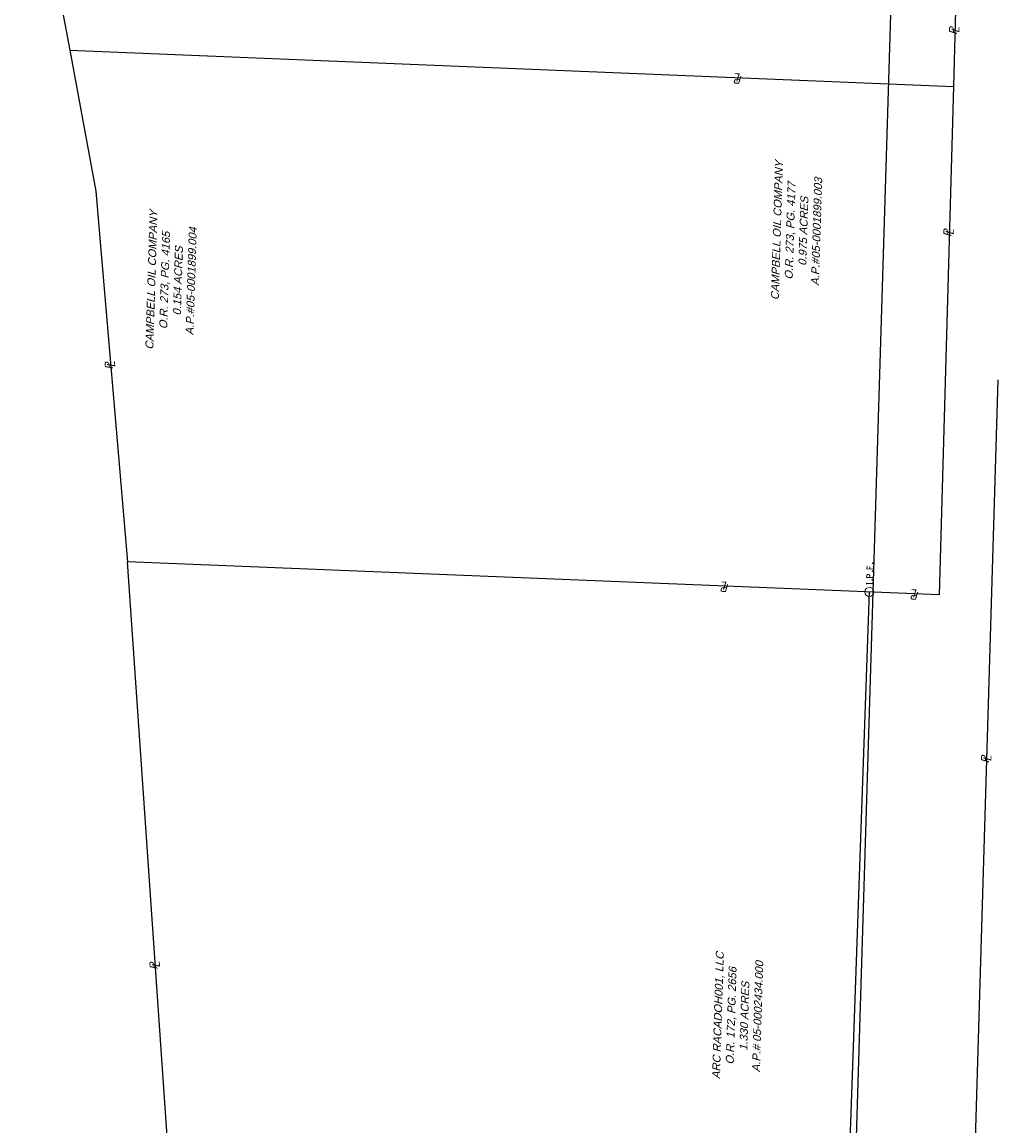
# Model space of a CAD drawing. Header units: feet. Extents: x 2383222 to 2387584, y 226448 to 228557.
# Tile 12 of 14: x 2386618 to 2386924, y 227822 to 228169. Entities that reach past the tile are written whole.
import ezdxf

# ---------------------------------------------------------------- set-up
doc = ezdxf.new("R2010")
doc.units = ezdxf.units.FT
doc.header["$MEASUREMENT"] = 0
doc.linetypes.add('rowex', pattern=[0])
for name, color, linetype in [('DV_X_Property_Line', 7, 'Continuous'), ('DV_X_Text', 7, 'Continuous'), ('RW_X_PARCEL', 6, 'ROWEXSH'), ('SV_X_Mon_Cells_Found', 7, 'Continuous')]:
    doc.layers.add(name, color=color, linetype=linetype)
doc.styles.add('30-LT', font='font30.shx')
doc.styles.add('Slanted Normal (0.125) Font 31', font='arial.ttf', dxfattribs={"oblique": 15, "height": 0.125})
doc.linetypes.add('ROWEXSH', pattern='A,0.8,-0.45,["Ex R/W",30-LT,S=0.14,R=0,X=-0.35,Y=-0.07],-0.45', length=1.7)

# ---------------------------------------------------------------- blocks, each defined once
blk = doc.blocks.new('IPF')
at = {"layer": 'SV_X_Mon_Cells_Found', "color": 7, "linetype": 'Continuous', "lineweight": 0, "flags": 128}
for points in [[(0.101, 0.04), (0.118, 0.04)], [(0.11, -0.04), (0.11, 0.04)], [(0.188, -0.04), (0.188, 0.04), (0.214, 0.04), (0.217, 0.039), (0.221, 0.038), (0.223, 0.037), (0.224, 0.036), (0.226, 0.032), (0.228, 0.029), (0.229, 0.024), (0.229, 0.017), (0.229, 0.014), (0.227, 0.01), (0.225, 0.006), (0.223, 0.004), (0.221, 0.003), (0.219, 0.002), (0.214, 0.001), (0.188, 0.001)], [(0.338, 0.04), (0.3, 0.04), (0.3, -0.04)], [(0.3, 0.001), (0.327, 0.001)], [(0.101, -0.04), (0.118, -0.04)], [(0.157, -0.029), (0.16, -0.029), (0.162, -0.031), (0.164, -0.033), (0.164, -0.036), (0.162, -0.039), (0.16, -0.04), (0.157, -0.04), (0.156, -0.039), (0.154, -0.036), (0.154, -0.033), (0.156, -0.031), (0.157, -0.029)], [(0.27, -0.029), (0.273, -0.029), (0.274, -0.031), (0.276, -0.033), (0.276, -0.036), (0.274, -0.039), (0.273, -0.04), (0.27, -0.04), (0.268, -0.039), (0.267, -0.036), (0.267, -0.033), (0.268, -0.031), (0.27, -0.029)], [(0.377, -0.029), (0.38, -0.029), (0.382, -0.031), (0.383, -0.033), (0.383, -0.036), (0.382, -0.039), (0.38, -0.04), (0.377, -0.04), (0.376, -0.039), (0.374, -0.036), (0.374, -0.033), (0.376, -0.031), (0.377, -0.029)]]:
    blk.add_lwpolyline(points, dxfattribs=at)
at = {"layer": 'SV_X_Mon_Cells_Found', "color": 7, "linetype": 'Continuous', "lineweight": 0}
blk.add_circle((0, 0), 0.06, dxfattribs=at)
blk = doc.blocks.new('PL')
at = {"char_height": 0.125, "attachment_point": 5, "style": 'Slanted Normal (0.125) Font 31'}
for s, insert in [('P', (0.028, 0.031)), ('L', (0.047, -0.007))]:
    blk.add_mtext_dynamic_manual_height_columns(s, width=0.125, gutter_width=0.625, heights=[0], dxfattribs=dict(at, insert=insert))

msp = doc.modelspace()

# ---------------------------------------------------------------- linework, layer by layer
at = {"layer": 'DV_X_Property_Line'}
for p, q in [((2386618.34, 228240.65), (2386633.38, 228160.44)), ((2386912.66, 228193.96), (2386911.41, 228148.97)), ((2386633.38, 228160.44), (2386911.41, 228148.97)), ((2386911.41, 228148.97), (2386906.87, 227989.12)), ((2386917.97, 227804.19), (2386925.53, 228056.77)), ((2386906.87, 227989.12), (2386651.56, 227999.46)), ((2386669.84, 227734.9), (2386651.56, 227999.46)), ((2386884.92, 227990.01), (2386875.64, 227727.68))]:
    msp.add_line(p, q, dxfattribs=at)
msp.add_lwpolyline([(2386633.38, 228160.44), (2386641.53, 228116.1), (2386651.56, 227999.46)], dxfattribs=at)
at = {"layer": 'RW_X_PARCEL', "linetype": 'rowex'}
msp.add_lwpolyline([(2386824.36, 226836.9), (2386831.98, 226843.38), (2386847.07, 226887.98), (2386857.85, 226967.25), (2386864.94, 226968.14), (2386887.92, 227720.39), (2386878.19, 227729.36), (2386894.95, 228278.06)], dxfattribs=at)

# ---------------------------------------------------------------- block references
at = {"layer": 'DV_X_Text', "xscale": 20, "yscale": 20, "zscale": 20}
for p, rotation in [((2386911.88, 228165.88), 88.4072348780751), ((2386844.38, 228151.74), 177.6376181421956), ((2386910.08, 228102.3), 88.37283655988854), ((2386646.31, 228060.57), 94.91143121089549), ((2386840.2, 227991.82), 177.6788501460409), ((2386900, 227989.39), 177.6788501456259), ((2386921.94, 227936.7), 88.28574377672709), ((2386660.38, 227871.75), 93.95229169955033)]:
    msp.add_blockref('PL', p, dxfattribs=dict(at, rotation=rotation))
at = {"layer": 'SV_X_Mon_Cells_Found', "xscale": 24, "yscale": 24, "zscale": 24, "rotation": 88.23333333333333}
msp.add_blockref('IPF', (2386884.92, 227990.01), dxfattribs=at)

# ---------------------------------------------------------------- texts
at = {"layer": 'DV_X_Text', "char_height": 2.5, "attachment_point": 2, "rotation": 88.2333, "style": 'Slanted Normal (0.125) Font 31'}
for s, insert, width in [('CAMPBELL OIL COMPANY\\PO.R. 273, PG. 4177\\P0.975 ACRES\\PA.P.#05-0001899.003', (2386854.61, 228103.77), 50.7315), ('CAMPBELL OIL COMPANY\\PO.R. 273, PG. 4165\\P0.154 ACRES\\PA.P.#05-0001899.004', (2386657.8, 228088.17), 123.3917), ('ARC RACADOH001, LLC\\PO.R. 172, PG. 2656\\P1.330 ACRES\\PA.P.# 05-0002434.000', (2386836.05, 227856.8), 50.7315)]:
    msp.add_mtext(s, dxfattribs=dict(at, insert=insert, width=width))

doc.saveas('drawing.dxf')
